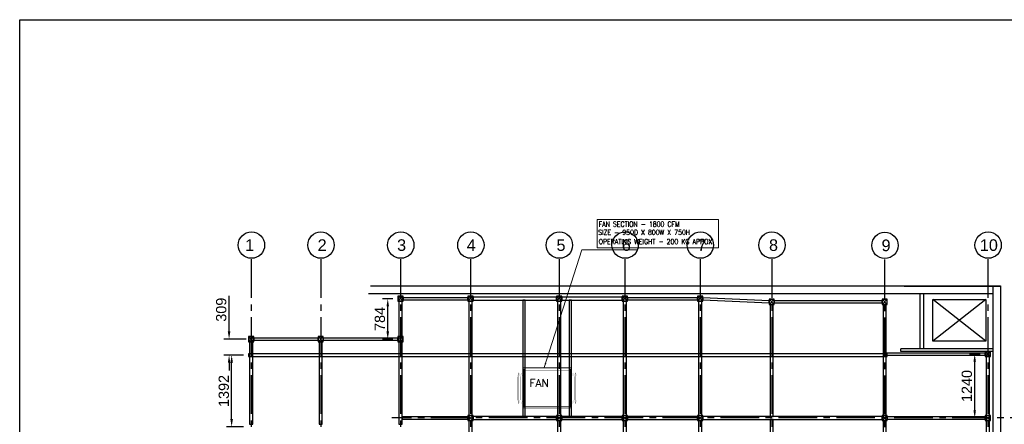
# Model space of a CAD drawing. Header units: inches. Extents: x -1008743 to -388065, y -1380311 to -642022.
# Tile 76 of 85: x -487029 to -467910, y -665143 to -657296. Entities that reach past the tile are written whole.
import ezdxf

# ---------------------------------------------------------------- set-up
doc = ezdxf.new("R2010")
doc.units = ezdxf.units.IN
doc.header["$LTSCALE"] = 1000
doc.header["$MEASUREMENT"] = 0
doc.header["$PDMODE"] = 35
doc.linetypes.add('CENTER2', pattern=[1.125, 0.75, -0.125, 0.125, -0.125])
for name, color, linetype, lineweight in [('2020 HVAC FRESH AIR DUCT', 150, 'Continuous', 25), ('2020 HVAC FRESH AIR GRILLE & DUCT TEXT', 150, 'Continuous', 9), ('MEI- EXISTING WALLS', 1, 'Continuous', 15)]:
    doc.layers.add(name, color=color, linetype=linetype, lineweight=lineweight)
doc.layers.add('wall', color=7, linetype='Continuous')
doc.styles.add('ARIAL', font='arial.ttf')
doc.styles.add('C-ARIAL', font='arial.ttf')
doc.styles.add('HVAC', font='simplex.shx', dxfattribs={"height": 8})
doc.styles.get("Standard").update_dxf_attribs({"font": 'txt.shx'})
doc.dimstyles.new('S-50', dxfattribs={"dimtxt": 200, "dimasz": 150, "dimexe": 100, "dimexo": 100, "dimgap": 50, "dimtad": 1, "dimdec": 0, "dimzin": 0, "dimdsep": 46, "dimtxsty": 'ARIAL', "dimblk1": 'ARCHTICK', "dimblk2": 'ARCHTICK', "dimcen": 0.09, "dimdle": 100, "dimclrd": 8, "dimclre": 8, "dimclrt": 6, "dimadec": 0, "dimazin": 0, "dimtfac": 1, "dimtdec": 0, "dimtofl": 0, "dimtmove": 0, "dimatfit": 3, "dimfxl": 1, "dimtolj": 1, "dimtzin": 0, "dimlwd": -1, "dimarcsym": 0})
doc.dimstyles.new('TFS-Dim', dxfattribs={"dimtxt": 120, "dimasz": 40, "dimexe": 25, "dimexo": 25, "dimgap": 4.5, "dimtad": 1, "dimdec": 0, "dimzin": 0, "dimdsep": 46, "dimtxsty": 'Standard', "dimblk": 'ARCHTICK', "dimcen": 0.09, "dimdle": 2, "dimclrd": 256, "dimclre": 8, "dimadec": 0, "dimazin": 0, "dimtfac": 1, "dimtdec": 0, "dimtofl": 0, "dimtmove": 1, "dimatfit": 3, "dimfxl": 1, "dimtolj": 1, "dimtzin": 0, "dimlwd": -1, "dimlwe": -1, "dimarcsym": 0})

# ---------------------------------------------------------------- blocks, each defined once
blk = doc.blocks.new('*D609')
at = {"color": 8, "lineweight": -2, "ltscale": 10}
for p, q in [((-482685, -663801), (-483013, -663801)), ((-482684, -665193), (-483013, -665193))]:
    blk.add_line(p, q, dxfattribs=at)
at = {"color": 8, "ltscale": 10}
blk.add_line((-482913, -665043), (-482913, -663951), dxfattribs=at)
for points in [[(-482888, -663951), (-482938, -663951), (-482913, -663801)], [(-482938, -665043), (-482888, -665043), (-482913, -665193)]]:
    blk.add_solid(points, dxfattribs=at)
at = {"layer": 'Defpoints', "color": 0, "ltscale": 10}
for p in [(-482913, -663801), (-482585, -663801), (-482584, -665193)]:
    blk.add_point(p, dxfattribs=at)
at = {"color": 6, "ltscale": 10, "insert": (-483065, -664497), "char_height": 200, "attachment_point": 5, "rotation": 90, "style": 'ARIAL'}
blk.add_mtext('\\A1;1392', dxfattribs=at)
blk = doc.blocks.new('_ArchTick')
at = {"color": 0, "linetype": 'ByBlock', "const_width": 0.15}
blk.add_lwpolyline([(-0.5, -0.5), (0.5, 0.5)], dxfattribs=at)
blk = doc.blocks.new('*D610')
at = {"color": 8, "ltscale": 10}
for p, q in [((-482963, -663342), (-482963, -662650)), ((-482963, -663951), (-482963, -664101))]:
    blk.add_line(p, q, dxfattribs=at)
at = {"color": 8, "lineweight": -2, "ltscale": 10}
for p, q in [((-482634, -663492), (-483063, -663492)), ((-482685, -663801), (-483063, -663801))]:
    blk.add_line(p, q, dxfattribs=at)
at = {"color": 8, "ltscale": 10}
for points in [[(-482988, -663342), (-482938, -663342), (-482963, -663492)], [(-482938, -663951), (-482988, -663951), (-482963, -663801)]]:
    blk.add_solid(points, dxfattribs=at)
at = {"layer": 'Defpoints', "color": 0, "ltscale": 10}
for p in [(-482963, -663492), (-482534, -663492), (-482585, -663801)]:
    blk.add_point(p, dxfattribs=at)
at = {"color": 6, "ltscale": 10, "insert": (-483115, -662921), "char_height": 200, "attachment_point": 5, "rotation": 90, "style": 'ARIAL'}
blk.add_mtext('\\A1;309', dxfattribs=at)
blk = doc.blocks.new('*D614')
at = {"color": 8, "lineweight": -2, "ltscale": 10}
for p, q in [((-468379, -663781), (-468585, -663781)), ((-468379, -665021), (-468585, -665021))]:
    blk.add_line(p, q, dxfattribs=at)
at = {"color": 8, "ltscale": 10}
blk.add_line((-468485, -664871), (-468485, -663931), dxfattribs=at)
for points in [[(-468460, -663931), (-468510, -663931), (-468485, -663781)], [(-468510, -664871), (-468460, -664871), (-468485, -665021)]]:
    blk.add_solid(points, dxfattribs=at)
at = {"layer": 'Defpoints', "color": 0, "ltscale": 10}
for p in [(-468485, -663781), (-468279, -663781), (-468279, -665021)]:
    blk.add_point(p, dxfattribs=at)
at = {"color": 6, "ltscale": 10, "insert": (-468637, -664401), "char_height": 200, "attachment_point": 5, "rotation": 90, "style": 'ARIAL'}
blk.add_mtext('\\A1;1240', dxfattribs=at)
blk = doc.blocks.new('*D616')
at = {"color": 8, "lineweight": -2, "ltscale": 10}
for p, q in [((-479785, -662708), (-479982, -662708)), ((-479781, -663492), (-479982, -663492))]:
    blk.add_line(p, q, dxfattribs=at)
at = {"color": 8, "ltscale": 10}
blk.add_line((-479882, -663342), (-479882, -662858), dxfattribs=at)
for points in [[(-479857, -662858), (-479907, -662858), (-479882, -662708)], [(-479907, -663342), (-479857, -663342), (-479882, -663492)]]:
    blk.add_solid(points, dxfattribs=at)
at = {"layer": 'Defpoints', "color": 0, "ltscale": 10}
for p in [(-479882, -662708), (-479685, -662708), (-479681, -663492)]:
    blk.add_point(p, dxfattribs=at)
at = {"color": 6, "ltscale": 10, "insert": (-480034, -663100), "char_height": 200, "attachment_point": 5, "rotation": 90, "style": 'ARIAL'}
blk.add_mtext('\\A1;784', dxfattribs=at)
blk = doc.blocks.new('zw$7937')
at = {"layer": '2020 HVAC FRESH AIR DUCT', "color": 1, "linetype": 'Continuous', "ltscale": 4, "const_width": 7.5}
for points in [[(-618, -1539), (-1568, -1539), (-1568, -739), (-618, -739)], [(-668, -1489), (-1518, -1489), (-1518, -789), (-668, -789)]]:
    blk.add_lwpolyline(points, close=True, dxfattribs=at)
at = {"layer": '2020 HVAC FRESH AIR DUCT', "color": 7, "linetype": 'Continuous', "ltscale": 4, "const_width": 7.5}
blk.add_lwpolyline([(-643, -1514), (-1543, -1514), (-1543, -764), (-643, -764)], close=True, dxfattribs=at)
at = {"layer": '2020 HVAC FRESH AIR DUCT', "color": 8, "linetype": 'Continuous', "ltscale": 4, "const_width": 2}
for points in [[(-1668, -914), (-1643, -839), (-1618, -914), (-1618, -1364), (-1643, -1439), (-1668, -1364)], [(-1568, -914), (-1593, -839), (-1618, -914), (-1618, -1364), (-1593, -1439), (-1568, -1364)], [(-618, -914), (-593, -839), (-568, -914), (-568, -1364), (-593, -1439), (-618, -1364)], [(-518, -914), (-543, -839), (-568, -914), (-568, -1364), (-543, -1439), (-518, -1364)]]:
    blk.add_lwpolyline(points, close=True, dxfattribs=at)
for points in [[(-1643, -1439), (-1643, -839)], [(-1593, -1439), (-1593, -839)], [(-593, -1439), (-593, -839)], [(-543, -1439), (-543, -839)]]:
    blk.add_lwpolyline(points, dxfattribs=at)
at = {"layer": '2020 HVAC FRESH AIR GRILLE & DUCT TEXT', "linetype": 'Continuous'}
blk.add_text('FAN', height=150, dxfattribs=at).set_placement((-1435, -1113))

msp = doc.modelspace()

# ---------------------------------------------------------------- linework, layer by layer
at = {"color": 252, "linetype": 'CENTER2'}
for p, q in [((-482534.5, -661942.3), (-482534.5, -675757.8)), ((-481184.4, -661942.3), (-481184.4, -675757.8)), ((-479634.8, -661942.3), (-479634.8, -675757.8)), ((-478274, -661942.3), (-478274, -675757.8)), ((-476554.2, -661942.3), (-476554.2, -675757.8)), ((-475278.2, -661942.3), (-475278.2, -675757.8)), ((-473817.2, -661942.2), (-473817.2, -675757.7)), ((-472427.3, -661942.3), (-472427.3, -675757.8)), ((-470233.8, -661947.8), (-470233.8, -675763.4)), ((-468229.2, -661942.3), (-468229.2, -675757.8)), ((-467046.6, -665021), (-479800.1, -665021))]:
    msp.add_line(p, q, dxfattribs=at)
at = {"ltscale": 10}
for p, q in [((-480220, -662458.2), (-467981.9, -662458.2)), ((-468131.9, -662458.3), (-468129.2, -671617.3)), ((-467981.9, -662458.2), (-467979.2, -671617.3)), ((-480255.8, -662608.2), (-468129.2, -662608.2)), ((-479684.8, -662758.2), (-479584.8, -662658.2)), ((-479584.8, -662758.2), (-479684.8, -662658.2)), ((-478324, -662758.2), (-478224, -662658.2)), ((-478224, -662758.2), (-478324, -662658.2)), ((-476604.2, -662758.2), (-476504.2, -662658.2)), ((-476504.2, -662758.2), (-476604.2, -662658.2)), ((-475328.2, -662758.2), (-475228.2, -662658.2)), ((-475228.2, -662758.2), (-475328.2, -662658.2)), ((-473867, -662758.2), (-473767, -662658.2)), ((-473767, -662758.2), (-473867, -662658.2)), ((-469544.6, -663680.4), (-469544.6, -662608.2)), ((-469469.6, -663680.4), (-469469.6, -662608.2)), ((-468129.2, -663731.4), (-468129.2, -662608.2)), ((-472477.3, -662818.2), (-472377.3, -662718.2)), ((-472377.3, -662818.2), (-472477.3, -662718.2)), ((-470283.8, -662818.2), (-470183.8, -662718.2)), ((-470183.8, -662818.2), (-470283.8, -662718.2)), ((-482584.5, -663542.3), (-482484.5, -663442.3)), ((-482484.5, -663542.3), (-482584.5, -663442.3)), ((-481234.4, -663542.3), (-481134.4, -663442.3)), ((-481134.4, -663542.3), (-481234.4, -663442.3)), ((-479684.8, -663542.3), (-479584.8, -663442.3)), ((-479584.8, -663542.3), (-479684.8, -663442.3)), ((-468129.2, -663681.4), (-469920.2, -663681.4)), ((-469920.2, -663728.9), (-469920.2, -663681.4)), ((-468129.2, -663728.9), (-469920.2, -663728.9)), ((-468279.2, -663831.4), (-468179.2, -663731.4)), ((-468179.2, -663831.4), (-468279.2, -663731.4)), ((-478324, -665071), (-478224, -664971)), ((-478224, -665071), (-478324, -664971)), ((-476604.2, -665071), (-476504.2, -664971)), ((-476504.2, -665071), (-476604.2, -664971)), ((-475328.2, -665071), (-475228.2, -664971)), ((-475228.2, -665071), (-475328.2, -664971)), ((-473867, -665071), (-473767, -664971)), ((-473767, -665071), (-473867, -664971)), ((-470283.8, -665071), (-470183.8, -664971)), ((-470183.8, -665071), (-470283.8, -664971)), ((-468279.2, -665071), (-468179.2, -664971)), ((-468179.2, -665071), (-468279.2, -664971))]:
    msp.add_line(p, q, dxfattribs=at)
msp.add_lwpolyline([(-487029, -657295.8), (-406826.5, -657295.8), (-406826.5, -707139.2), (-487029, -707139.2)], close=True, dxfattribs=at)
at = {"color": 4, "ltscale": 10}
for points in [[(-479684.8, -662758.2), (-479584.8, -662758.2), (-479584.8, -662658.2), (-479684.8, -662658.2)], [(-479680.8, -662754.2), (-479588.8, -662754.2), (-479588.8, -662662.2), (-479680.8, -662662.2)], [(-478324, -662758.2), (-478224, -662758.2), (-478224, -662658.2), (-478324, -662658.2)], [(-478320, -662754.2), (-478228, -662754.2), (-478228, -662662.2), (-478320, -662662.2)], [(-476604.2, -662758.2), (-476504.2, -662758.2), (-476504.2, -662658.2), (-476604.2, -662658.2)], [(-476600.2, -662754.2), (-476508.2, -662754.2), (-476508.2, -662662.2), (-476600.2, -662662.2)], [(-475328.2, -662758.2), (-475228.2, -662758.2), (-475228.2, -662658.2), (-475328.2, -662658.2)], [(-475324.2, -662754.2), (-475232.2, -662754.2), (-475232.2, -662662.2), (-475324.2, -662662.2)], [(-473867, -662758.2), (-473767, -662758.2), (-473767, -662658.2), (-473867, -662658.2)], [(-473863, -662754.2), (-473771, -662754.2), (-473771, -662662.2), (-473863, -662662.2)], [(-472477.3, -662818.2), (-472377.3, -662818.2), (-472377.3, -662718.2), (-472477.3, -662718.2)], [(-472473.3, -662814.2), (-472381.3, -662814.2), (-472381.3, -662722.2), (-472473.3, -662722.2)], [(-470283.8, -662818.2), (-470183.8, -662818.2), (-470183.8, -662718.2), (-470283.8, -662718.2)], [(-470279.8, -662814.2), (-470187.8, -662814.2), (-470187.8, -662722.2), (-470279.8, -662722.2)], [(-482584.5, -663542.3), (-482484.5, -663542.3), (-482484.5, -663442.3), (-482584.5, -663442.3)], [(-482580.5, -663538.3), (-482488.5, -663538.3), (-482488.5, -663446.3), (-482580.5, -663446.3)], [(-481234.4, -663542.3), (-481134.4, -663542.3), (-481134.4, -663442.3), (-481234.4, -663442.3)], [(-481230.4, -663538.3), (-481138.4, -663538.3), (-481138.4, -663446.3), (-481230.4, -663446.3)], [(-479684.8, -663542.3), (-479584.8, -663542.3), (-479584.8, -663442.3), (-479684.8, -663442.3)], [(-479680.8, -663538.3), (-479588.8, -663538.3), (-479588.8, -663446.3), (-479680.8, -663446.3)], [(-468279.2, -663831.4), (-468179.2, -663831.4), (-468179.2, -663731.4), (-468279.2, -663731.4)], [(-468275.2, -663827.4), (-468183.2, -663827.4), (-468183.2, -663735.4), (-468275.2, -663735.4)], [(-478324, -665071), (-478224, -665071), (-478224, -664971), (-478324, -664971)], [(-478320, -665067), (-478228, -665067), (-478228, -664975), (-478320, -664975)], [(-476604.2, -665071), (-476504.2, -665071), (-476504.2, -664971), (-476604.2, -664971)], [(-476600.2, -665067), (-476508.2, -665067), (-476508.2, -664975), (-476600.2, -664975)], [(-475328.2, -665071), (-475228.2, -665071), (-475228.2, -664971), (-475328.2, -664971)], [(-475324.2, -665067), (-475232.2, -665067), (-475232.2, -664975), (-475324.2, -664975)], [(-473867, -665071), (-473767, -665071), (-473767, -664971), (-473867, -664971)], [(-473863, -665067), (-473771, -665067), (-473771, -664975), (-473863, -664975)], [(-470283.8, -665071), (-470183.8, -665071), (-470183.8, -664971), (-470283.8, -664971)], [(-470279.8, -665067), (-470187.8, -665067), (-470187.8, -664975), (-470279.8, -664975)], [(-468279.2, -665071), (-468179.2, -665071), (-468179.2, -664971), (-468279.2, -664971)], [(-468275.2, -665067), (-468183.2, -665067), (-468183.2, -664975), (-468275.2, -664975)]]:
    msp.add_lwpolyline(points, close=True, dxfattribs=at)
at = {"color": 3, "ltscale": 10}
for points in [[(-479665.3, -663442.3), (-479604.3, -663442.3), (-479604.3, -662758.2), (-479665.3, -662758.2)], [(-478304.5, -664971), (-478243.5, -664971), (-478243.5, -662758.2), (-478304.5, -662758.2)], [(-478224, -662677.7), (-478224, -662738.7), (-476604.2, -662738.7), (-476604.2, -662677.7)], [(-476584.7, -664971), (-476523.7, -664971), (-476523.7, -662758.2), (-476584.7, -662758.2)], [(-476504.2, -662677.7), (-476504.2, -662738.7), (-475328.2, -662738.7), (-475328.2, -662677.7)], [(-475308.2, -664971), (-475247.2, -664971), (-475247.2, -662758.2), (-475308.2, -662758.2)], [(-473847.5, -664971), (-473786.5, -664971), (-473786.5, -662758.2), (-473847.5, -662758.2)], [(-472457.8, -664990.5), (-472396.8, -664990.5), (-472396.8, -662818.2), (-472457.8, -662818.2)], [(-470264.3, -664971), (-470203.3, -664971), (-470203.3, -662818.2), (-470264.3, -662818.2)], [(-482565, -665143.2), (-482504, -665143.2), (-482504, -663542.3), (-482565, -663542.3)], [(-481214.9, -665143.2), (-481153.9, -665143.2), (-481153.9, -663542.3), (-481214.9, -663542.3)], [(-479665.3, -665143.2), (-479604.3, -665143.2), (-479604.3, -663542.3), (-479665.3, -663542.3)], [(-468259.7, -664971), (-468198.7, -664971), (-468198.7, -663831.4), (-468259.7, -663831.4)], [(-478304.5, -670587.9), (-478243.5, -670587.9), (-478243.5, -665071), (-478304.5, -665071)], [(-478224, -664990.5), (-478224, -665051.5), (-476604.2, -665051.5), (-476604.2, -664990.5)], [(-476584.7, -670587.9), (-476523.7, -670587.9), (-476523.7, -665071), (-476584.7, -665071)], [(-476504.2, -664990.5), (-476504.2, -665051.5), (-475328.2, -665051.5), (-475328.2, -664990.5)], [(-475308.7, -670587.9), (-475247.7, -670587.9), (-475247.7, -665071), (-475308.7, -665071)], [(-475228.2, -664990.5), (-475228.2, -665051.5), (-473867, -665051.5), (-473867, -664990.5)], [(-473847.5, -670587.9), (-473786.5, -670587.9), (-473786.5, -665071), (-473847.5, -665071)], [(-473767, -664990.5), (-473767, -665051.5), (-470283.8, -665051.5), (-470283.8, -664990.5)], [(-472457.8, -667520.4), (-472396.8, -667520.4), (-472396.8, -665051.5), (-472457.8, -665051.5)], [(-470264.3, -667631.4), (-470203.3, -667631.4), (-470203.3, -665071), (-470264.3, -665071)], [(-468259.7, -667630.8), (-468198.7, -667630.8), (-468198.7, -665071), (-468259.7, -665071)]]:
    msp.add_lwpolyline(points, close=True, dxfattribs=at)
at = {"color": 6, "ltscale": 10}
for points in [[(-479584.8, -662728.2), (-478324, -662728.2), (-478324, -662688.2), (-479584.8, -662688.2)], [(-477216.5, -664990.5), (-477216.5, -662738.7), (-477256.5, -662738.7), (-477256.5, -664990.5)], [(-476316.5, -664990.5), (-476316.5, -662738.7), (-476356.5, -662738.7), (-476356.5, -664990.5)], [(-475228.2, -662728.2), (-473867, -662728.2), (-473867, -662688.2), (-475228.2, -662688.2)], [(-473767, -662728.2), (-472478.2, -662788.2), (-472476.3, -662748.2), (-473767, -662688.2)], [(-472377.3, -662788.2), (-470283.8, -662788.2), (-470283.8, -662748.2), (-472377.3, -662748.2)], [(-482484.5, -663512.4), (-481234.4, -663512.4), (-481234.4, -663472.4), (-482484.5, -663472.4)], [(-481134.4, -663512.3), (-479684.8, -663512.3), (-479684.8, -663472.3), (-481134.4, -663472.3)], [(-470203.3, -663801.4), (-468279.2, -663801.4), (-468279.2, -663761.4), (-470203.3, -663761.4)], [(-479604.3, -665041), (-478324, -665041), (-478324, -665001), (-479604.3, -665001)], [(-470183.8, -665041), (-468279.2, -665041), (-468279.2, -665001), (-470183.8, -665001)]]:
    msp.add_lwpolyline(points, close=True, dxfattribs=at)
at = {"color": 30, "ltscale": 10}
msp.add_lwpolyline([(-482585, -663825.9), (-470183.3, -663826), (-470183.3, -663776), (-482585, -663775.9)], close=True, dxfattribs=at)
for centre in [(-482529, -661667.8), (-481178.9, -661667.8), (-479629.3, -661667.8), (-478268.5, -661667.8), (-476548.7, -661667.8), (-475272.7, -661667.8), (-473811.7, -661667.7), (-472421.8, -661667.8), (-470228.3, -661673.4), (-468223.7, -661667.8)]:
    msp.add_circle(centre, 255.6)
at = {"layer": '2020 HVAC FRESH AIR GRILLE & DUCT TEXT'}
msp.add_lwpolyline([(-475817.6, -661170.7), (-473461.3, -661170.7), (-473461.3, -661720), (-475817.6, -661720)], close=True, dxfattribs=at)
at = {"layer": 'MEI- EXISTING WALLS', "color": 18, "true_color": 0x000000}
for p, q in [((-467996.2, -662472.5), (-469852.7, -662472.5)), ((-468131.9, -662608.2), (-469852.7, -662608.2)), ((-468129.2, -671454.1), (-468129.2, -662608.2))]:
    msp.add_line(p, q, dxfattribs=at)
at = {"layer": 'wall', "color": 251, "ltscale": 5, "true_color": 0x636466}
msp.add_lwpolyline([(-468267.2, -662719.9), (-468267.2, -663530.5), (-469300.6, -663530.5), (-469300.6, -662719.9)], close=True, dxfattribs=at)
for points in [[(-468267.2, -663530.5), (-469300.6, -662719.9)], [(-468267.2, -662719.9), (-469300.6, -663530.5)]]:
    msp.add_lwpolyline(points, dxfattribs=at)

# ---------------------------------------------------------------- block references
at = {"layer": '2020 HVAC FRESH AIR DUCT'}
msp.add_blockref('zw$7937', (-475693.8, -663305.5), dxfattribs=at)

# ---------------------------------------------------------------- texts
at = {"color": 3, "style": 'C-ARIAL'}
for s, p in [('1', (-482651.5, -661780)), ('2', (-481243.3, -661780)), ('3', (-479701, -661780)), ('4', (-478347.5, -661780)), ('5', (-476605.8, -661780)), ('6', (-475337.1, -661780)), ('7', (-473868.9, -661780)), ('8', (-472479, -661780)), ('9', (-470293.5, -661785.6)), ('10', (-468384.5, -661780))]:
    msp.add_text(s, height=225, dxfattribs=at).set_placement(p)
at = {"layer": '2020 HVAC FRESH AIR GRILLE & DUCT TEXT', "style": 'HVAC', "width": 0.8}
for s, p in [('FAN SECTION - 1800 CFM', (-475785.7, -661310.8)), ('SIZE - 950D X 800W X 750H ', (-475795.9, -661469.5)), ('OPERATING WEIGHT - 200 KG APPOX.', (-475785.7, -661648.6))]:
    msp.add_text(s, height=98.425, dxfattribs=at).set_placement(p)

# ---------------------------------------------------------------- dimensions: what is measured, and where the dimension line sits
at = {"ltscale": 10}
for base, p1, p2, picture, middle in [((-482963.1, -663492.3), (-482585, -663800.9), (-482534.5, -663492.3), '*D610', (-483115.3, -662921.2)), ((-479882, -662708.2), (-479680.8, -663492.3), (-479684.8, -662708.2), '*D616', (-480034.1, -663100.2)), ((-482913.1, -663800.9), (-482584.5, -665193.2), (-482585, -663800.9), '*D609', (-483065.3, -664497)), ((-468484.9, -663781.4), (-468279.2, -665021), (-468279.2, -663781.4), '*D614', (-468637, -664401.2))]:
    dim = msp.add_linear_dim(base=base, p1=p1, p2=p2, angle=90, dimstyle='S-50', dxfattribs=at)
    dim.commit()
    dim.dimension.update_dxf_attribs({"geometry": picture, "text_midpoint": middle})

# ---------------------------------------------------------------- leaders
at = {"layer": '2020 HVAC FRESH AIR GRILLE & DUCT TEXT', "linetype": 'Continuous'}
msp.add_leader([(-476844.8, -664044.2), (-476111.6, -661760), (-475055, -661760)], dimstyle='TFS-Dim', override={"dimasz": 100, "dimtad": 0, "dimclrd": 7, "dimlwd": 5}, dxfattribs=at)

doc.saveas('drawing.dxf')
